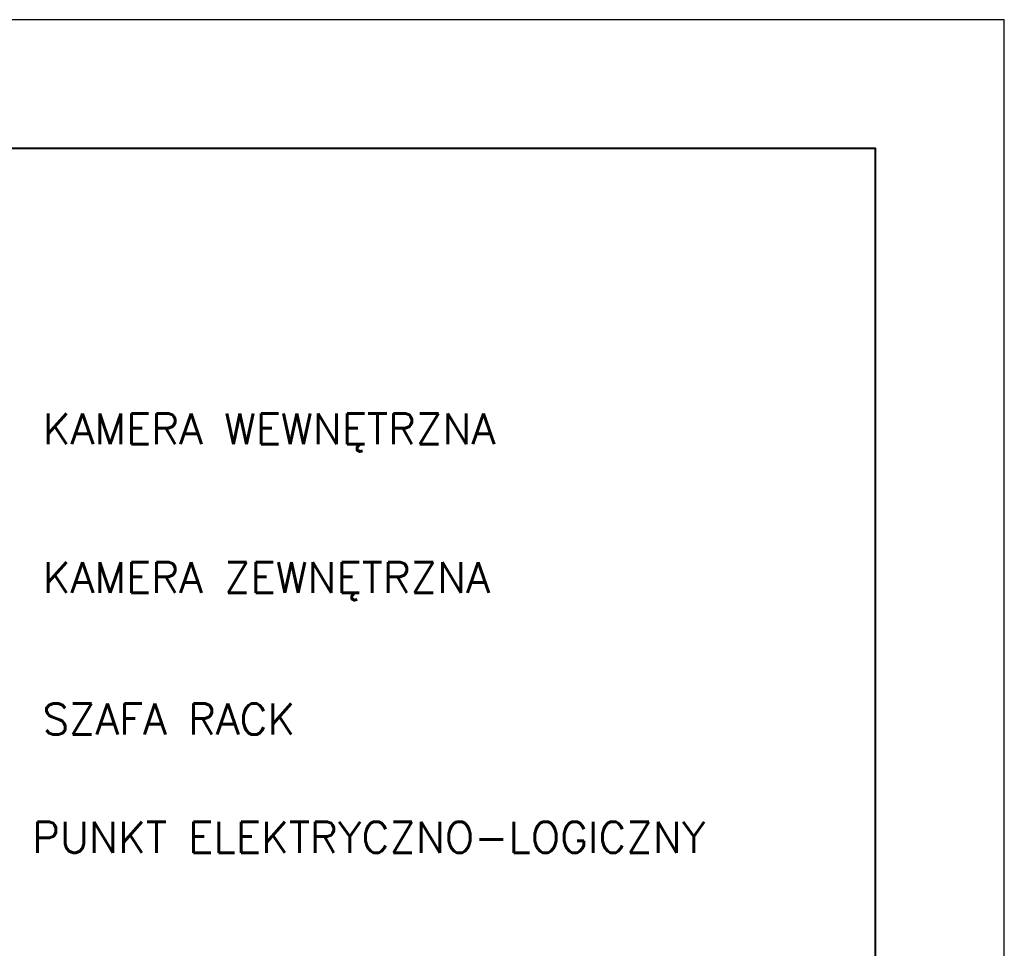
# Model space of a CAD drawing. Header units: millimetres. Extents: x 22250 to 51280, y -5012 to 7692.
# Tile 150 of 183: x 47652 to 48034, y 3325 to 3686. Entities that reach past the tile are written whole.
import ezdxf

# ---------------------------------------------------------------- set-up
doc = ezdxf.new("R2010")
doc.units = ezdxf.units.MM
doc.layers.add('el - r opisy', color=100, linetype='Continuous')
doc.styles.add('wymiar100', font='romans.shx', dxfattribs={"width": 0.8, "height": 12})

# ---------------------------------------------------------------- blocks, each defined once
blk = doc.blocks.new('*U968')
blk.add_lwpolyline([(-71, 0), (0, 0), (0, 42), (-71, 42)], close=True)
at = {"lineweight": 40}
blk.add_lwpolyline([(-68, 1), (-1, 1), (-1, 41), (-68, 41)], close=True, dxfattribs=at)

msp = doc.modelspace()

# ---------------------------------------------------------------- block references
at = {"xscale": 50, "yscale": 50, "zscale": 50}
msp.add_blockref('*U968', (48034.41, 1585.76), dxfattribs=at)

# ---------------------------------------------------------------- texts
at = {"layer": 'el - r opisy', "color": 1, "ltscale": 15, "char_height": 12, "attachment_point": 1, "style": 'wymiar100'}
for s, insert, width in [('{\\W1;\\C7;KAMERA WEWNĘTRZNA}', (47660.71, 3532.79), 208.0525), ('{\\W1;\\C7;KAMERA ZEWNĘTRZNA}', (47660.71, 3475.04), 208.0525), ('{\\W1;\\C7;SZAFA RACK}', (47660.6, 3420.01), 133.6114), ('{\\W1;\\C7;PUNKT ELEKTRYCZNO-LOGICZNY}', (47656.56, 3374.1), 292.321)]:
    msp.add_mtext(s, dxfattribs=dict(at, insert=insert, width=width))

doc.saveas('drawing.dxf')
